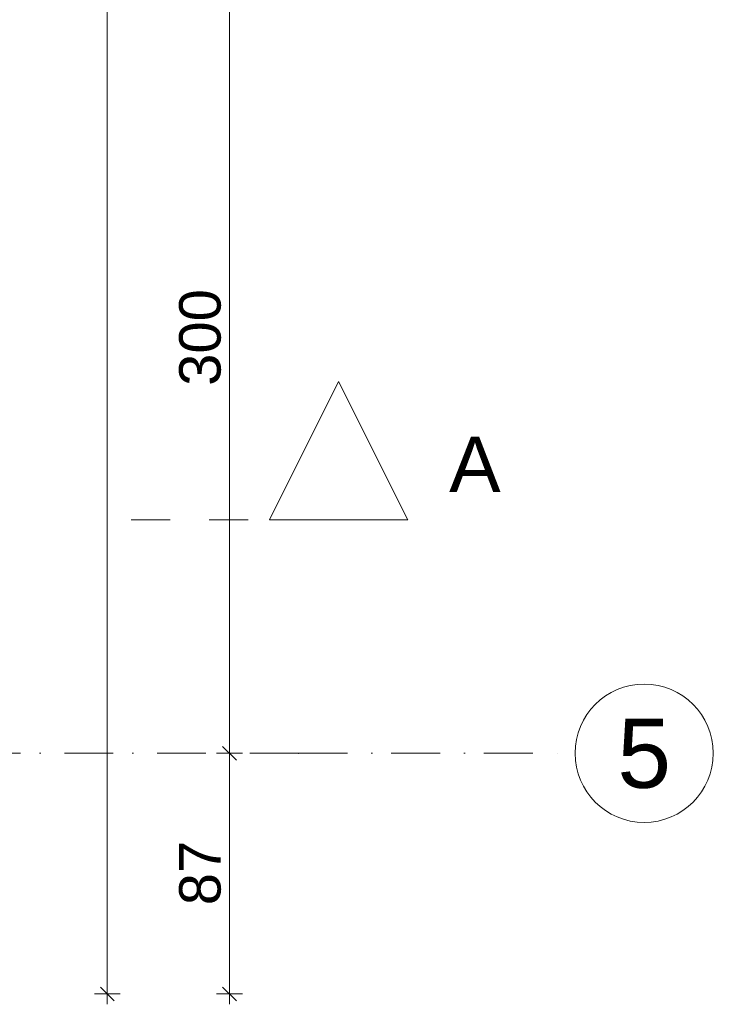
# Model space of a CAD drawing. Header units: millimetres. Extents: x -126905 to -83905, y -179170 to 5194.
# Tile 49 of 56: x -93784 to -91276, y -103874 to -100315. Entities that reach past the tile are written whole.
import ezdxf
from ezdxf.enums import TextEntityAlignment as Align

# ---------------------------------------------------------------- set-up
doc = ezdxf.new("R2010")
doc.units = ezdxf.units.MM
doc.header["$MEASUREMENT"] = 0
for name, pattern in [('Kropki i Kreski', [335.138881, 176.388884, -88.194442, 0, -70.555556]), ('Przerywana', [282.222223, 141.111112, -141.111112]), ('Wipeout_Contour', [1000, 0, -1000])]:
    doc.linetypes.add(name, pattern=pattern)
for name, color, linetype in [('Nowe_Osie', 7, 'Continuous'), ('Nowe_Wymiarowanie - Ogólne', 7, 'Continuous'), ('Znaczniki - Przekroje', 7, 'Continuous')]:
    doc.layers.add(name, color=color, linetype=linetype)
for name, color, linetype, lineweight in [('Nowe_Osie_Nr_pióra__3', 7, 'Continuous', 13), ('Nowe_Osie_Nr_pióra__4', 8, 'Continuous', 13), ('Nowe_Wymiarowanie - Ogólne_Nr_pióra__42', 8, 'Continuous', 25)]:
    doc.layers.add(name, color=color, linetype=linetype, lineweight=lineweight)
doc.layers.add('Nowe_Wymiarowanie - Ogólne_Nr_pióra__81', color=7, linetype='Continuous', lineweight=13, true_color=0x6a6a6a)
doc.layers.add('Znaczniki - Przekroje_Nr_pióra__81', color=7, linetype='Continuous', lineweight=13, true_color=0x6a6a6a)
doc.styles.add('STYL_AUTOMATYCZNY_1', font='arial.ttf')
doc.dimstyles.new('STYL_AUTOMATYCZNY__1', dxfattribs={"dimtxt": 150, "dimasz": 47.5, "dimexe": 0.18, "dimexo": 0.0625, "dimgap": 0, "dimtad": 1, "dimdec": 0, "dimlfac": 0.1, "dimzin": 0, "dimdsep": 46, "dimtxsty": 'STYL_AUTOMATYCZNY_1', "dimblk": 'ARROWHEAD_6', "dimblk1": 'ARROWHEAD_6', "dimblk2": 'ARROWHEAD_6', "dimcen": 0.09, "dimse1": 1, "dimse2": 1, "dimclrd": 256, "dimclre": 256, "dimclrt": 8, "dimazin": 0, "dimtfac": 1, "dimtdec": 4, "dimtmove": 0, "dimatfit": 3, "dimfxl": 0, "dimtolj": 1, "dimtzin": 0, "dimarcsym": 0})

# ---------------------------------------------------------------- blocks, each defined once
blk = doc.blocks.new('Standardowy znacznik osi_5')
at = {"layer": 'Nowe_Osie_Nr_pióra__3', "color": 7, "linetype": 'Continuous', "lineweight": 13, "flags": 128}
blk.add_lwpolyline([(0, 0, 1), (-500, 0, 1)], format="xyb", close=True, dxfattribs=at)
at = {"layer": 'Nowe_Osie_Nr_pióra__4', "color": 8, "linetype": 'Kropki i Kreski', "lineweight": 13}
for q in [(0, 0), (32849.3, 0)]:
    blk.add_line((1000, 0), q, dxfattribs=at)
blk.add_point((1000, 0), dxfattribs=at)
blk.add_point((1000, 0), dxfattribs=at)
at = {"layer": 'Nowe_Osie_Nr_pióra__4', "color": 8, "lineweight": 13, "style": 'STYL_AUTOMATYCZNY_1'}
for tag, p in [('AC_MarkerText_1_0', (-250, -239.3)), ('AC_MarkerText_1_1', (34099.3, -239.3))]:
    blk.add_attdef(tag, text='', height=250, rotation=180, dxfattribs=at).set_placement(p, align=Align.TOP_CENTER)
blk = doc.blocks.new('*D193')
at = {"layer": 'Nowe_Wymiarowanie - Ogólne_Nr_pióra__81', "color": 251, "linetype": 'Continuous', "lineweight": 13, "true_color": 0x6a6a6a}
for p, q in [((-93442.5, -91021.6), (-93492.5, -90971.6)), ((-93467.5, -90959.1), (-93467.5, -90996.6)), ((-93514.4, -90996.6), (-93420.7, -90996.6)), ((-93467.5, -90996.6), (-93467.5, -103836.6)), ((-93492.5, -103811.6), (-93442.5, -103861.6)), ((-93514.4, -103836.6), (-93420.7, -103836.6)), ((-93467.5, -103836.6), (-93467.5, -103874.1))]:
    blk.add_line(p, q, dxfattribs=at)
at = {"layer": 'Nowe_Wymiarowanie - Ogólne_Nr_pióra__42', "color": 8, "lineweight": 25, "insert": (-93497.5, -97674), "char_height": 150, "attachment_point": 7, "rotation": 90, "style": 'STYL_AUTOMATYCZNY_1'}
blk.add_mtext('\\A1;{\\pql;\\fArial|b0|i0|c238|p0;\\W1.000000;1\xa0284}', dxfattribs=at)
blk = doc.blocks.new('ARROWHEAD_6')
at = {"color": 0, "linetype": 'Continuous', "lineweight": 0}
for p, q in [((0, 0), (-1, 0)), ((-0.5, -0.5), (0.5, 0.5))]:
    blk.add_line(p, q, dxfattribs=at)
blk = doc.blocks.new('*D315')
at = {"layer": 'Nowe_Wymiarowanie - Ogólne_Nr_pióra__81', "color": 251, "linetype": 'Continuous', "lineweight": 13, "true_color": 0x6a6a6a}
for p, q in [((-93050.6, -102941.6), (-93000.6, -102991.6)), ((-92978.7, -102966.6), (-93072.5, -102966.6)), ((-93025.6, -103836.6), (-93025.6, -102966.6)), ((-93050.6, -103811.6), (-93000.6, -103861.6)), ((-92978.7, -103836.6), (-93072.5, -103836.6)), ((-93025.6, -103874.1), (-93025.6, -103836.6))]:
    blk.add_line(p, q, dxfattribs=at)
at = {"layer": 'Nowe_Wymiarowanie - Ogólne_Nr_pióra__42', "color": 8, "lineweight": 25, "insert": (-93055.6, -103516), "char_height": 150, "attachment_point": 7, "rotation": 90, "style": 'STYL_AUTOMATYCZNY_1'}
blk.add_mtext('\\A1;{\\pql;\\fArial|b0|i0|c238|p0;\\W1.000000;87}', dxfattribs=at)
blk = doc.blocks.new('*D316')
at = {"layer": 'Nowe_Wymiarowanie - Ogólne_Nr_pióra__81', "color": 251, "linetype": 'Continuous', "lineweight": 13, "true_color": 0x6a6a6a}
for p, q in [((-93050.6, -99941.6), (-93000.6, -99991.6)), ((-92978.7, -99966.6), (-93072.5, -99966.6)), ((-93025.6, -102966.6), (-93025.6, -99966.6)), ((-93050.6, -102941.6), (-93000.6, -102991.6)), ((-92978.7, -102966.6), (-93072.5, -102966.6))]:
    blk.add_line(p, q, dxfattribs=at)
at = {"layer": 'Nowe_Wymiarowanie - Ogólne_Nr_pióra__42', "color": 8, "lineweight": 25, "insert": (-93055.6, -101638.2), "char_height": 150, "attachment_point": 7, "rotation": 90, "style": 'STYL_AUTOMATYCZNY_1'}
blk.add_mtext('\\A1;{\\pql;\\fArial|b0|i0|c238|p0;\\W1.000000;300}', dxfattribs=at)
blk = doc.blocks.new('Płaszczyzna odcinająca_4_1', base_point=(-125642.2, -102122.1))
at = {"layer": 'Znaczniki - Przekroje_Nr_pióra__81', "color": 251, "linetype": 'Przerywana', "lineweight": 13, "true_color": 0x6a6a6a}
blk.add_line((-93381.2, -102122.1), (-92881.2, -102122.1), dxfattribs=at)
at = {"layer": 'Znaczniki - Przekroje_Nr_pióra__81', "color": 251, "lineweight": 13, "true_color": 0x6a6a6a, "insert": (-92231.2, -102022.1), "char_height": 200, "attachment_point": 7, "style": 'STYL_AUTOMATYCZNY_1'}
blk.add_mtext('\\A1;{\\pql;\\pt0;\\fArial|b0|i0|c238|p0;\\W1.000000;A}', dxfattribs=at)
at = {"color": 254, "linetype": 'Wipeout_Contour', "lineweight": 0, "ltscale": 413255.078738}
blk.add_wipeout([(-92381.2, -102122.1), (-92631.2, -101622.1), (-92881.2, -102122.1)], dxfattribs=at).dxf.layer = 'Znaczniki - Przekroje'
at = {"layer": 'Znaczniki - Przekroje_Nr_pióra__81', "color": 251, "linetype": 'Continuous', "lineweight": 13, "true_color": 0x6a6a6a, "flags": 128}
blk.add_lwpolyline([(-92381.2, -102122.1), (-92881.2, -102122.1), (-92631.2, -101622.1)], close=True, dxfattribs=at)

msp = doc.modelspace()

# ---------------------------------------------------------------- block references
at = {"layer": 'Nowe_Osie', "color": 8, "linetype": 'Continuous', "lineweight": 15}
ref = msp.add_blockref('Standardowy znacznik osi_5', (-91775.7, -102966.6), dxfattribs=dict(at, zscale=1000, rotation=180))
ref.add_attrib('AC_MarkerText_1', '5', dxfattribs={"layer": 'Nowe_Osie_Nr_pióra__4', "color": 8, "lineweight": 13, "height": 250, "rotation": 360, "style": 'STYL_AUTOMATYCZNY_1'}).set_placement((-91525.7, -102841.6), align=Align.TOP_CENTER)

# ---------------------------------------------------------------- dimensions: what is measured, and where the dimension line sits
at = {"layer": 'Nowe_Wymiarowanie - Ogólne', "color": 251, "linetype": 'Continuous', "lineweight": 13, "true_color": 0x6a6a6a}
for base, p1, p2, angle, picture, middle in [((-93467.5, -103836.6), (-95439.5, -90996.6), (-95439.5, -103836.6), 270, '*D193', (-93572.5, -97416.7)), ((-93025.6, -99966.6), (-91775.7, -102966.6), (-91921.8, -99966.6), 90, '*D316', (-93130.6, -101467)), ((-93025.6, -102966.6), (-95439.5, -103836.6), (-91775.7, -102966.6), 90, '*D315', (-93130.6, -103401.9))]:
    dim = msp.add_linear_dim(base=base, p1=p1, p2=p2, angle=angle, dimstyle='STYL_AUTOMATYCZNY__1', dxfattribs=at)
    dim.commit()
    dim.dimension.update_dxf_attribs({"geometry": picture, "text_midpoint": middle, "dimtype": 160, "text_rotation": 90})

# ---------------------------------------------------------------- next in the draw order: block references
at = {"layer": 'Znaczniki - Przekroje', "color": 251, "lineweight": 13, "true_color": 0x6a6a6a}
msp.add_blockref('Płaszczyzna odcinająca_4_1', (-125642.2, -102122.1), dxfattribs=at)

doc.saveas('drawing.dxf')
